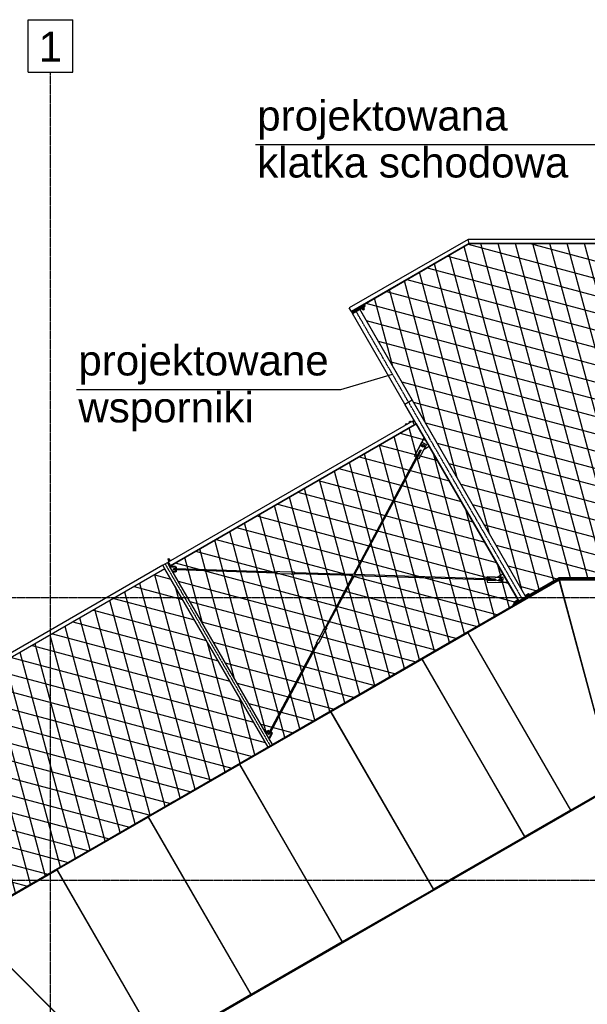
# Model space of a CAD drawing. Header units: millimetres. Extents: x -434 to 57429, y 89 to 37431.
# Tile 9 of 24: x 9727 to 15124, y 27804 to 37174. Entities that reach past the tile are written whole.
import ezdxf

# ---------------------------------------------------------------- set-up
doc = ezdxf.new("R2010")
doc.units = ezdxf.units.MM
doc.linetypes.add('DXK_LINE_DOT3', pattern=[5.9187, 2.979, -0.9799, 0.9799, -0.9799])
doc.styles.add('Arial', font='ARIAL.TTF', dxfattribs={"height": 0.2})
pattern_1 = [(105, (0, 0), (-153.3407, -41.0875), []), (165, (0, 0), (-41.0875, -153.3407), [])]

# ---------------------------------------------------------------- blocks, each defined once
blk = doc.blocks.new('Part-2534 - 1324')
at = {"color": 7}
for p, q in [((14882.5, 31747.9), (14886.4, 31750.2)), ((14035, 31258.6), (14036, 31259.3)), ((13600.2, 31007.7), (13601.9, 31008.7)), ((12732.4, 30506.7), (12734.2, 30507.7)), ((11864.7, 30005.7), (11866.4, 30006.7)), ((10996.9, 29504.7), (10998.6, 29505.7)), ((10110.8, 29034.3), (10113.8, 29034.3))]:
    blk.add_line(p, q, dxfattribs=at)
blk = doc.blocks.new('Part-3809 - 1324')
at = {"color": 7}
for p, q in [((14656.7, 31733.3), (14604.8, 31703.3)), ((14604.9, 31703.1), (14604.8, 31703.3)), ((14656.8, 31733.1), (14656.7, 31733.3))]:
    blk.add_line(p, q, dxfattribs=at)
blk = doc.blocks.new('Part-3526 - 1324')
at = {"color": 7}
for p, q in [((11088.6, 31982.6), (8533.7, 30507.7)), ((11108.6, 31948), (11088.6, 31982.6)), ((11108.6, 31948), (8553.7, 30473)), ((8553.7, 30473), (8533.7, 30507.7))]:
    blk.add_line(p, q, dxfattribs=at)
blk = doc.blocks.new('Part-3707 - 1324')
at = {"color": 7}
for p, q in [((15363.7, 29958), (15364.4, 29958.3)), ((15368.7, 29942.3), (15364.4, 29958.3)), ((15381.5, 29892), (15382.1, 29892.3)), ((15384.5, 29883.3), (15382.1, 29892.3)), ((15384.5, 29883.3), (10646.5, 27147.9)), ((14930.3, 29707.7), (14931.4, 29708.3)), ((14963.3, 29650.6), (14964.4, 29651.2)), ((14495.6, 29456.7), (14497.3, 29457.7)), ((14528.6, 29399.6), (14530.3, 29400.6)), ((13627.8, 28955.7), (13629.5, 28956.7)), ((13660.8, 28898.6), (13662.5, 28899.6)), ((12760.1, 28454.7), (12761.8, 28455.7)), ((12793, 28397.6), (12794.8, 28398.6)), ((11892.3, 27953.7), (11894, 27954.7)), ((11925.3, 27896.6), (11927, 27897.6)), ((10639.9, 27154.4), (11059.3, 27396.6)), ((11024, 27452.4), (11026.3, 27453.7)), ((10591.6, 27202.8), (10591.7, 27202.8)), ((10591.6, 27202.8), (10603.3, 27191)), ((10646.5, 27147.9), (10639.9, 27154.4))]:
    blk.add_line(p, q, dxfattribs=at)
blk = doc.blocks.new('Part-2082 - 1324')
at = {"color": 7}
for p, q in [((9970, 29034.3), (9982.1, 29034.3)), ((9970, 29027.4), (9970, 29034.3)), ((9970, 27822.5), (9970, 27825.7)), ((10070, 27722.6), (10070, 27725.5)), ((9970, 26982.9), (9970, 26984.4)), ((10070, 26925.1), (10070, 26926.6)), ((9970, 26403.2), (9970, 26405.5)), ((10070, 26345.5), (10070, 26347.8))]:
    blk.add_line(p, q, dxfattribs=at)
blk = doc.blocks.new('Part-2209 - 1324')
at = {"color": 7}
for p, q in [((10110.8, 29034.3), (10113.8, 29034.3)), ((11268.4, 29034.3), (11270.8, 29034.3)), ((12425.4, 29034.3), (12427.7, 29034.3)), ((13582.4, 29034.3), (13584.7, 29034.3)), ((10168.5, 28934.3), (10171.5, 28934.3)), ((11326.2, 28934.3), (11328.5, 28934.3)), ((12483.2, 28934.3), (12485.5, 28934.3))]:
    blk.add_line(p, q, dxfattribs=at)
blk = doc.blocks.new('Part-3302 - 1324')
at = {"color": 7}
blk.add_line((11088.6, 31982.6), (11131.9, 32007.6), dxfattribs=at)
blk = doc.blocks.new('Part-4558 - 1324')
at = {"color": 7}
for p, q in [((11819.4, 30088.1), (12685.4, 30588.1)), ((12685.4, 30588.1), (13660.9, 28898.4)), ((12794.8, 28398.5), (11819.4, 30088.1)), ((13660.9, 28898.4), (12794.8, 28398.5))]:
    blk.add_line(p, q, dxfattribs=at)
blk = doc.blocks.new('Part-4561 - 1324')
at = {"color": 7}
for p, q in [((14857.2, 31841.9), (13989, 31340.7)), ((15381.5, 29891.9), (14857.2, 31841.9)), ((13989, 31340.7), (14964.4, 29651.1)), ((14964.4, 29651.1), (15381.5, 29891.9))]:
    blk.add_line(p, q, dxfattribs=at)
blk = doc.blocks.new('GridLine-5326 - 1324')
at = {"color": 6}
for p, q in [((9808.7, 37174.3), (10231.3, 37174.3)), ((9808.7, 36674.3), (9808.7, 37174.3)), ((10231.3, 36674.3), (10231.3, 37174.3)), ((9808.7, 36674.3), (10231.3, 36674.3))]:
    blk.add_line(p, q, dxfattribs=at)
at = {"color": 6, "linetype": 'DXK_LINE_DOT3'}
blk.add_line((10020, 2674.3), (10020, 36674.3), dxfattribs=at)
at = {"color": 7, "style": 'Arial'}
blk.add_text('1', height=286.5, dxfattribs=at).set_placement((9908.7, 36774.3))
blk = doc.blocks.new('Part-4557 - 1324')
at = {"color": 7}
for p, q in [((12687.2, 30589.1), (13553.2, 31089.1)), ((13553.2, 31089.1), (14528.6, 29399.4)), ((13662.6, 28899.4), (12687.2, 30589.1)), ((14528.6, 29399.4), (13662.6, 28899.4))]:
    blk.add_line(p, q, dxfattribs=at)
blk = doc.blocks.new('Part-3807 - 1324')
at = {"color": 7}
for p, q in [((10326.5, 29233.4), (10274.6, 29203.4)), ((10274.7, 29203.3), (10274.6, 29203.4)), ((10326.6, 29233.3), (10326.5, 29233.4))]:
    blk.add_line(p, q, dxfattribs=at)
blk = doc.blocks.new('Part-3710 - 1324')
at = {"color": 7}
for p, q in [((15368, 29942), (15368.7, 29942.3)), ((15382.1, 29892.3), (15368.7, 29942.3)), ((14938.3, 29693.9), (14939.4, 29694.5)), ((14503.6, 29442.9), (14505.3, 29443.9)), ((13635.8, 28941.9), (13637.5, 28942.9)), ((12768, 28440.9), (12769.8, 28441.9)), ((11900.3, 27939.9), (11902, 27940.9)), ((11032, 27438.6), (11034.3, 27439.9)), ((10603.3, 27191), (10603.4, 27191.1)), ((10603.3, 27191), (10639.9, 27154.4))]:
    blk.add_line(p, q, dxfattribs=at)
blk = doc.blocks.new('Part-4555 - 1324')
at = {"color": 7}
for p, q in [((15382.5, 29892.3), (14861.6, 31843.2)), ((14861.6, 31843.2), (15864.1, 31843.2)), ((15864.1, 31843.2), (15864.1, 29892.3)), ((15864.1, 29892.3), (15382.5, 29892.3))]:
    blk.add_line(p, q, dxfattribs=at)
blk = doc.blocks.new('Part-4547 - 1324')
at = {"color": 7}
for p, q in [((9213.4, 28583.7), (10081.6, 29084.9)), ((10081.6, 29084.9), (11057, 27395.3)), ((10639.9, 27154.6), (9213.4, 28583.7)), ((11057, 27395.3), (10639.9, 27154.6))]:
    blk.add_line(p, q, dxfattribs=at)
blk = doc.blocks.new('Part-3301 - 1324')
at = {"color": 7}
for p, q in [((11088.6, 31982.6), (11131.9, 32007.6)), ((12131.9, 30275.4), (11151.9, 31973)), ((12088.6, 30250.4), (11108.6, 31948))]:
    blk.add_line(p, q, dxfattribs=at)
blk = doc.blocks.new('Part-3720 - 1324')
at = {"color": 7}
for p, q in [((21381.9, 31849.3), (14858.1, 31849.3)), ((14858.1, 31849.3), (14874.2, 31789.3)), ((14859.7, 31843.3), (15866.1, 31843.3)), ((14874.2, 31789.3), (14876, 31789.3)), ((15864.1, 31789.3), (15866.1, 31789.3)), ((16866.1, 31843.3), (16868.1, 31843.3)), ((16866.1, 31789.3), (16868.1, 31789.3)), ((17868.1, 31843.3), (17870.1, 31843.3)), ((17868.1, 31789.3), (17870.1, 31789.3)), ((18870.1, 31843.3), (18872.1, 31843.3)), ((18870.1, 31789.3), (18872.1, 31789.3)), ((19872.1, 31843.3), (19874.1, 31843.3)), ((19872.1, 31789.3), (19874.1, 31789.3)), ((20374.1, 31843.3), (21380.3, 31843.3)), ((20374.1, 31789.3), (20375.9, 31789.3)), ((21365.8, 31789.3), (21364, 31789.3)), ((21365.8, 31789.3), (21381.9, 31849.3))]:
    blk.add_line(p, q, dxfattribs=at)
blk = doc.blocks.new('Part-3622 - 1324')
at = {"color": 7}
blk.add_line((12674.5, 28602.9), (12674.5, 28606.9), dxfattribs=at)
blk = doc.blocks.new('Part-3632 - 1324')
at = {"color": 7}
for p, q in [((11326.2, 28934.3), (11328.5, 28934.3)), ((11415.5, 28779.6), (11415.5, 28783.6))]:
    blk.add_line(p, q, dxfattribs=at)
blk = doc.blocks.new('GridLine-5337 - 1324')
at = {"color": 6, "linetype": 'DXK_LINE_DOT3'}
blk.add_line((995, 28984.3), (36620, 28984.3), dxfattribs=at)
blk = doc.blocks.new('Part-3713 - 1324')
at = {"color": 7}
blk.add_line((15384.5, 29883.3), (10646.5, 27147.9), dxfattribs=at)
blk = doc.blocks.new('Part-3721 - 1324')
at = {"color": 7}
for p, q in [((14858.1, 31849.3), (9207.3, 28587.1)), ((14857.2, 31841.9), (14859.7, 31843.3)), ((14874.2, 31789.3), (14858.1, 31849.3)), ((14874.2, 31789.3), (14871.7, 31787.9)), ((13988, 31340), (13989, 31340.7)), ((14015, 31293.3), (14016, 31293.9)), ((13553.2, 31089.1), (13554.9, 31090.1)), ((13580.2, 31042.3), (13581.9, 31043.3)), ((12685.4, 30588.1), (12687.2, 30589.1)), ((12712.4, 30541.3), (12714.2, 30542.3)), ((11817.7, 30087.1), (11819.4, 30088.1)), ((11844.7, 30040.4), (11846.4, 30041.4)), ((10949.9, 29586.2), (10951.6, 29587.2)), ((10976.9, 29539.4), (10978.6, 29540.4)), ((10081.6, 29084.9), (10083.8, 29086.2)), ((10108.6, 29038.1), (10110.8, 29039.4)), ((9207.3, 28587.1), (9251.2, 28543.1)), ((9211.7, 28582.7), (9213.4, 28583.7)), ((9251.2, 28543.1), (9252.9, 28544.1))]:
    blk.add_line(p, q, dxfattribs=at)
blk = doc.blocks.new('Part-3804 - 1324')
at = {"color": 7}
for p, q in [((12058.6, 30233.4), (12006.7, 30203.4)), ((12006.8, 30203.2), (12006.7, 30203.4)), ((12058.7, 30233.2), (12058.6, 30233.4))]:
    blk.add_line(p, q, dxfattribs=at)
blk = doc.blocks.new('Part-3805 - 1324')
at = {"color": 7}
for p, q in [((12924.7, 30733.3), (12872.7, 30703.3)), ((12872.8, 30703.2), (12872.7, 30703.3)), ((12924.8, 30733.2), (12924.7, 30733.3))]:
    blk.add_line(p, q, dxfattribs=at)
blk = doc.blocks.new('Part-3806 - 1324')
at = {"color": 7}
for p, q in [((11192.6, 29733.4), (11140.6, 29703.4)), ((11140.7, 29703.2), (11140.6, 29703.4)), ((11192.7, 29733.2), (11192.6, 29733.4))]:
    blk.add_line(p, q, dxfattribs=at)
blk = doc.blocks.new('Part-3808 - 1324')
at = {"color": 7}
for p, q in [((13790.7, 31233.3), (13738.7, 31203.3)), ((13738.8, 31203.1), (13738.7, 31203.3)), ((13790.8, 31233.1), (13790.7, 31233.3))]:
    blk.add_line(p, q, dxfattribs=at)
blk = doc.blocks.new('Part-4548 - 1324')
at = {"color": 7}
for p, q in [((9210.7, 28581), (8709.1, 27713)), ((10639.2, 27153.9), (9210.7, 28581)), ((8709.1, 27713), (10398.3, 26736.9)), ((10398.3, 26736.9), (10639.2, 27153.9))]:
    blk.add_line(p, q, dxfattribs=at)
blk = doc.blocks.new('Part-4556 - 1324')
at = {"color": 7}
for p, q in [((13554.9, 31090.1), (13988, 31340.1)), ((13988, 31340.1), (14963.4, 29650.4)), ((14530.4, 29400.4), (13554.9, 31090.1)), ((14963.4, 29650.4), (14530.4, 29400.4))]:
    blk.add_line(p, q, dxfattribs=at)
blk = doc.blocks.new('Part-4559 - 1324')
at = {"color": 7}
for p, q in [((10951.6, 29587.2), (11817.7, 30087.1)), ((11817.7, 30087.1), (12793.1, 28397.5)), ((11927, 27897.5), (10951.6, 29587.2)), ((12793.1, 28397.5), (11927, 27897.5))]:
    blk.add_line(p, q, dxfattribs=at)
blk = doc.blocks.new('Part-4560 - 1324')
at = {"color": 7}
for p, q in [((10083.8, 29086.2), (10949.9, 29586.2)), ((10949.9, 29586.2), (11925.3, 27896.5)), ((11059.3, 27396.6), (10083.8, 29086.2)), ((11925.3, 27896.5), (11059.3, 27396.6))]:
    blk.add_line(p, q, dxfattribs=at)
blk = doc.blocks.new('GridLine-5338 - 1324')
at = {"color": 6, "linetype": 'DXK_LINE_DOT3'}
blk.add_line((995, 31674.3), (36620, 31674.3), dxfattribs=at)
blk = doc.blocks.new('Part-3770 - 1285')
at = {"color": 7}
for p, q in [((40309, 5414.6), (40239.7, 5374.6)), ((40239.7, 5374.6), (40737.2, 4512.8)), ((40309, 5414.6), (40806.5, 4552.8)), ((40806.5, 4552.8), (40737.2, 4512.8))]:
    blk.add_line(p, q, dxfattribs=at)
blk = doc.blocks.new('Part-3792 - 1285')
at = {"color": 7}
for p, q in [((42482.5, 6966.7), (42484, 7011.7)), ((42488.5, 6966.6), (42482.5, 6966.7)), ((42483.6, 6964.8), (42482.5, 6966.7)), ((42488.4, 6964.6), (42483.6, 6964.8)), ((42484, 7011.7), (42490, 7011.5)), ((42488.5, 6966.6), (42490, 7011.5)), ((42489.8, 6969), (42490.2, 6983)), ((42490.6, 6993), (42491, 7007))]:
    blk.add_line(p, q, dxfattribs=at)
blk = doc.blocks.new('Part-3810 - 1285')
at = {"color": 7}
for p, q in [((41117.7, 7668.2), (41131.8, 7694.6)), ((41131.8, 7694.6), (41132.9, 7694.2)), ((41132.9, 7694.2), (41136, 7692.6)), ((41135.3, 7658.8), (41149.5, 7685.2)), ((41136, 7692.6), (41140.4, 7690.4)), ((41140.4, 7690.4), (41144.8, 7687.9)), ((41144.8, 7687.9), (41148.1, 7686.1)), ((41148.1, 7686.1), (41149.5, 7685.2)), ((41066.8, 7570.8), (41118.6, 7667.8)), ((41082.3, 7562.6), (41134.1, 7659.5)), ((41082.6, 7562.4), (41134.4, 7659.1)), ((41118.6, 7667.8), (41117.7, 7668.2)), ((41117.7, 7668.2), (41118.5, 7667.6)), ((41134, 7659.3), (41134.4, 7659.1)), ((41135.3, 7658.8), (41134.1, 7659.5)), ((41134.4, 7659.1), (41135.3, 7658.8)), ((41051.7, 7544.8), (41065.8, 7571.2)), ((41052.7, 7544.4), (41051.7, 7544.8)), ((41051.7, 7544.8), (41053, 7543.9)), ((41055.9, 7542.8), (41052.7, 7544.4)), ((41053, 7543.9), (41056, 7542.2)), ((41060.2, 7540.5), (41055.9, 7542.8)), ((41056.1, 7542.4), (41056.6, 7542.2)), ((41056.6, 7542.2), (41057.1, 7541.9)), ((41057.6, 7541.7), (41058.2, 7541.4)), ((41058.2, 7541.4), (41060.4, 7540.3)), ((41064.7, 7538.1), (41060.2, 7540.5)), ((41060.4, 7540.3), (41062.6, 7539.1)), ((41062.6, 7539.1), (41063.1, 7538.8)), ((41063.7, 7538.5), (41064.2, 7538.1)), ((41064.2, 7538.1), (41064.9, 7537.7)), ((41068, 7536.2), (41064.7, 7538.1)), ((41064.8, 7537.5), (41065.1, 7537.3)), ((41065.1, 7537.3), (41068.2, 7535.8)), ((41065.8, 7571.2), (41066.8, 7570.8)), ((41069.3, 7535.4), (41068, 7536.2)), ((41068.2, 7535.8), (41069.3, 7535.4)), ((41069.3, 7535.4), (41083.4, 7561.8)), ((41082.3, 7562.6), (41083.4, 7561.8))]:
    blk.add_line(p, q, dxfattribs=at)
blk = doc.blocks.new('Part-3794 - 1285')
at = {"color": 7}
for p, q in [((42489.9, 7009), (42490.1, 7014)), ((42514.9, 7008.2), (42489.9, 7009)), ((42489.9, 7009), (42491, 7007)), ((42490.1, 7014), (42515.1, 7013.2)), ((42491, 7007), (42516, 7006.2)), ((42514.9, 7008.2), (42515.1, 7013.2)), ((42516, 7006.2), (42514.9, 7008.2)), ((42516, 7006.2), (42516.2, 7011.2))]:
    blk.add_line(p, q, dxfattribs=at)
blk = doc.blocks.new('Part-3799 - 1285')
at = {"color": 7}
for p, q in [((39376.8, 7114.2), (39375.1, 7064.3)), ((39375.1, 7064.3), (39525, 7059.4)), ((39375.3, 7064), (39375.1, 7064.3)), ((39525.2, 7059.1), (39375.3, 7064)), ((39526.7, 7109.4), (39376.8, 7114.2)), ((39445.6, 7079.9), (39445.8, 7084.6)), ((39525.6, 7077.3), (39445.6, 7079.9)), ((39445.9, 7079.9), (39445.9, 7081.8)), ((39446, 7089.4), (39446.1, 7094.1)), ((39446.1, 7094.1), (39526.1, 7091.5)), ((39446.3, 7093.8), (39446.1, 7094.1)), ((39446.3, 7091.8), (39446.3, 7093.8)), ((39526.3, 7091.2), (39446.3, 7093.8)), ((39525, 7059.4), (39525.6, 7077.3)), ((39525, 7059.4), (39525.2, 7059.1)), ((39525.8, 7076.9), (39525.2, 7059.1)), ((39525.6, 7077.3), (39525.8, 7076.9)), ((39526.1, 7091.5), (39526.7, 7109.4)), ((39526.1, 7091.5), (39526.3, 7091.2)), ((39526.3, 7091.2), (39526.9, 7109)), ((39526.7, 7109.4), (39526.9, 7109))]:
    blk.add_line(p, q, dxfattribs=at)
blk = doc.blocks.new('Bolt-3800 - 1285')
at = {"color": 7}
for p, q in [((39388.9, 7089), (39390.7, 7094.9)), ((39390.3, 7082.9), (39388.9, 7089)), ((39394.5, 7078.4), (39390.3, 7082.9)), ((39390.3, 7082.8), (39390.3, 7082.9)), ((39390.3, 7082.8), (39394.6, 7078.3)), ((39390.7, 7094.9), (39395.2, 7099.2)), ((39391.5, 7084), (39391.8, 7094.4)), ((39391.7, 7083.7), (39391.5, 7084)), ((39400.3, 7078.5), (39391.5, 7084)), ((39391.7, 7083.7), (39400.5, 7078.2)), ((39391.8, 7094.4), (39401, 7099.3)), ((39400.4, 7076.6), (39394.5, 7078.4)), ((39394.6, 7078.3), (39400.5, 7076.5)), ((39395.2, 7099.2), (39401.3, 7100.6)), ((39409.5, 7083.4), (39400.3, 7078.5)), ((39400.5, 7078.2), (39400.3, 7078.5)), ((39406.5, 7078), (39400.4, 7076.6)), ((39400.5, 7078.2), (39409.7, 7083.1)), ((39400.5, 7076.5), (39406.6, 7077.9)), ((39401, 7099.3), (39409.8, 7093.8)), ((39401.3, 7100.6), (39407.2, 7098.8)), ((39411, 7082.3), (39406.5, 7078)), ((39406.6, 7077.9), (39411.1, 7082.1)), ((39407.2, 7098.8), (39411.4, 7094.2)), ((39409.8, 7093.8), (39409.5, 7083.4)), ((39409.7, 7083.1), (39409.5, 7083.4)), ((39409.7, 7083.1), (39410, 7093.5)), ((39410, 7093.5), (39409.8, 7093.8)), ((39412.8, 7088.2), (39411, 7082.3)), ((39411.1, 7082.1), (39412.9, 7088.1)), ((39411.4, 7094.2), (39412.8, 7088.2)), ((39411.5, 7094.1), (39411.4, 7094.2)), ((39412.9, 7088.1), (39411.5, 7094.1))]:
    blk.add_line(p, q, dxfattribs=at)
blk = doc.blocks.new('Part-3791 - 1285')
at = {"color": 7}
for p, q in [((41527.7, 7014.3), (42483.1, 6983.3)), ((41528, 7024.3), (42483.4, 6993.3)), ((42489.6, 6983.1), (42509.6, 6982.4)), ((42490, 6993), (42510, 6992.4)), ((42509.7, 6987.6), (42509.6, 6984)), ((42509.6, 6984), (42509.6, 6982.4)), ((42509.6, 6982.4), (42509.8, 6983.7)), ((42509.8, 6991.1), (42509.7, 6987.6)), ((42510, 6992.4), (42509.8, 6991.1)), ((42509.8, 6983.7), (42509.9, 6987.2)), ((42509.9, 6987.2), (42510, 6990.8)), ((42510, 6990.8), (42510, 6992.4))]:
    blk.add_line(p, q, dxfattribs=at)
blk = doc.blocks.new('Part-3807 - 1285')
at = {"color": 7}
for p, q in [((41136.3, 7692.5), (41587.3, 8535.7)), ((41145.2, 7687.8), (41596.2, 8531)), ((41590.5, 8541.5), (41599.6, 8558.6)), ((41599.3, 8536.8), (41608.4, 8553.9)), ((41599.6, 8558.6), (41600.8, 8558.1)), ((41600.8, 8558.1), (41603.9, 8556.5)), ((41603.9, 8556.5), (41607, 8554.7)), ((41607, 8554.7), (41608.4, 8553.9))]:
    blk.add_line(p, q, dxfattribs=at)
blk = doc.blocks.new('Part-3802 - 1285')
at = {"color": 7}
for p, q in [((41357.7, 7025.2), (41357.9, 7030.1)), ((41357.9, 7030.1), (41358.2, 7033.6)), ((41358.2, 7033.6), (41358.3, 7034.8)), ((41358.3, 7034.8), (41388.3, 7033.8)), ((41388.3, 7033.8), (41388.1, 7032.8)), ((41388.1, 7032.8), (41498.1, 7029.2)), ((41388.4, 7032.8), (41388.3, 7033.8)), ((41498.1, 7029.2), (41498.2, 7030.2)), ((41498.2, 7030.2), (41528.2, 7029.3)), ((41528, 7028.1), (41527.8, 7024.6)), ((41528.2, 7029.3), (41528, 7028.1)), ((41528.3, 7027.7), (41528.2, 7029.3)), ((41528.2, 7024.3), (41528.3, 7027.7)), ((41357.6, 7020.2), (41357.7, 7025.2)), ((41357.6, 7016.3), (41357.6, 7020.2)), ((41357.7, 7014.8), (41357.6, 7016.3)), ((41357.7, 7014.8), (41387.6, 7013.8)), ((41387.6, 7015.2), (41497.5, 7011.7)), ((41387.6, 7015.2), (41387.6, 7013.8)), ((41387.6, 7013.8), (41387.8, 7014.8)), ((41387.8, 7014.8), (41387.8, 7015.2)), ((41387.8, 7014.8), (41497.5, 7011.3)), ((41497.5, 7010.3), (41497.5, 7011.7)), ((41497.5, 7010.3), (41527.5, 7009.3)), ((41527.5, 7014.6), (41527.4, 7010.8)), ((41527.4, 7010.8), (41527.5, 7009.3)), ((41527.6, 7019.7), (41527.5, 7014.6)), ((41527.5, 7009.3), (41527.7, 7010.4)), ((41527.8, 7024.6), (41527.6, 7019.7)), ((41527.6, 7016.3), (41527.7, 7017)), ((41527.6, 7015), (41527.6, 7015.7)), ((41527.7, 7014.3), (41527.6, 7015)), ((41527.7, 7019.5), (41527.8, 7021.9)), ((41527.7, 7017), (41527.7, 7019.5)), ((41527.7, 7010.4), (41527.9, 7013.9)), ((41527.8, 7021.9), (41527.9, 7022.5)), ((41527.9, 7023.7), (41528, 7024.3)), ((41527.9, 7023.1), (41527.9, 7023.7)), ((41527.9, 7013.9), (41527.9, 7014.3))]:
    blk.add_line(p, q, dxfattribs=at)
blk = doc.blocks.new('Part-3767 - 1285')
at = {"color": 7}
for p, q in [((39226.2, 7289.9), (39157, 7249.9)), ((39157, 7249.9), (40239.7, 5374.6)), ((39226.2, 7289.9), (40309, 5414.6)), ((40309, 5414.6), (40239.7, 5374.6))]:
    blk.add_line(p, q, dxfattribs=at)
blk = doc.blocks.new('Bolt-3775 - 1285')
at = {"color": 7}
for p, q in [((39275.4, 7314.8), (39232.1, 7289.8)), ((39239.3, 7311.3), (39238.8, 7312.2)), ((39253.1, 7319.3), (39252.6, 7320.2)), ((39275.4, 7314.8), (39273.9, 7317.4)), ((39110.8, 7219.8), (39109.3, 7222.4)), ((39154.1, 7244.8), (39110.8, 7219.8)), ((39118, 7241.3), (39117.5, 7242.2)), ((39127.1, 7217.7), (39122.1, 7226.3)), ((39147.9, 7229.7), (39127.1, 7217.7)), ((39131.9, 7249.3), (39131.4, 7250.2)), ((39137.5, 7223.7), (39132.5, 7232.3)), ((39142.9, 7238.3), (39147.9, 7229.7)), ((39154.1, 7244.8), (39152.6, 7247.4)), ((39232.1, 7289.8), (39230.6, 7292.4)), ((39248.3, 7287.7), (39243.3, 7296.3)), ((39269.1, 7299.7), (39248.3, 7287.7)), ((39258.7, 7293.7), (39253.7, 7302.3)), ((39264.1, 7308.3), (39269.1, 7299.7))]:
    blk.add_line(p, q, dxfattribs=at)
blk = doc.blocks.new('Part-3793 - 1285')
at = {"color": 7}
for p, q in [((42488.4, 6964.1), (42488.6, 6969.1)), ((42541.4, 6962.3), (42488.4, 6964.1)), ((42488.4, 6964.1), (42489.5, 6962.1)), ((42488.6, 6969.1), (42541.5, 6967.3)), ((42489.5, 6962.1), (42542.5, 6960.4)), ((42541.4, 6962.3), (42541.5, 6967.3)), ((42542.5, 6960.4), (42541.4, 6962.3)), ((42542.5, 6960.4), (42542.7, 6965.4))]:
    blk.add_line(p, q, dxfattribs=at)
blk = doc.blocks.new('Bolt-3828 - 1285')
at = {"color": 7}
for p, q in [((42536.2, 6906.5), (42538.2, 6903.1)), ((42537.2, 6904.8), (42538.4, 6905.5)), ((42538.2, 6903.1), (42539.4, 6903.7)), ((42538.4, 6905.5), (42541.6, 6907.3)), ((42542.4, 6896.2), (42538.4, 6903.1)), ((42539.4, 6903.7), (42542.6, 6905.5)), ((42541.6, 6907.3), (42545.9, 6909.8)), ((42542.4, 6896.2), (42546.6, 6898.7)), ((42542.6, 6905.5), (42546.9, 6908)), ((42546.6, 6898.7), (42542.6, 6905.6)), ((42545.9, 6909.8), (42550.2, 6912.3)), ((42546.6, 6898.7), (42555.1, 6903.6)), ((42555.1, 6883.9), (42546.6, 6898.6)), ((42546.9, 6908), (42551.2, 6910.5)), ((42550.2, 6912.3), (42553.4, 6914.1)), ((42555.1, 6903.6), (42551.1, 6910.5)), ((42551.2, 6910.5), (42554.4, 6912.4)), ((42553.4, 6914.1), (42554.5, 6914.8)), ((42555.5, 6913.1), (42553.6, 6916.5)), ((42554.4, 6912.4), (42555.5, 6913.1)), ((42555.1, 6903.6), (42559.4, 6906)), ((42555.1, 6883.9), (42555.6, 6884.2)), ((42563.7, 6888.9), (42555.2, 6903.6)), ((42559.4, 6906), (42555.4, 6913)), ((42555.6, 6884.2), (42557.2, 6885.1)), ((42557.2, 6885.1), (42559.4, 6886.4)), ((42559.4, 6886.4), (42561.6, 6887.6)), ((42561.6, 6887.6), (42563.1, 6888.6)), ((42563.1, 6888.6), (42563.7, 6888.9))]:
    blk.add_line(p, q, dxfattribs=at)
blk = doc.blocks.new('Bolt-3780 - 1285')
at = {"color": 7}
for p, q in [((39266.8, 7309.9), (39227.7, 7287.3)), ((39244.6, 7314.3), (39244.1, 7315.2)), ((39266.8, 7309.9), (39265.3, 7312.5)), ((39119.6, 7224.9), (39118.1, 7227.5)), ((39158.5, 7247.3), (39119.6, 7224.9)), ((39126.8, 7246.3), (39126.3, 7247.2)), ((39129.2, 7230.4), (39134.2, 7221.8)), ((39134.2, 7221.8), (39158.2, 7235.6)), ((39140.2, 7225.2), (39135.2, 7233.9)), ((39140.6, 7254.3), (39140.1, 7255.2)), ((39152.2, 7232.2), (39147.2, 7240.8)), ((39158.2, 7235.6), (39153.2, 7244.3)), ((39230.7, 7306.3), (39230.2, 7307.2)), ((39233.1, 7290.4), (39238.1, 7281.8)), ((39238.1, 7281.8), (39262.1, 7295.6)), ((39244.1, 7285.2), (39239.1, 7293.9)), ((39256.1, 7292.2), (39251.1, 7300.8)), ((39262.1, 7295.6), (39257.1, 7304.3))]:
    blk.add_line(p, q, dxfattribs=at)
blk = doc.blocks.new('Part-3788 - 1285')
at = {"color": 7}
for p, q in [((40806.5, 4552.8), (40685.3, 4482.8)), ((40690.3, 4474.2), (40811.5, 4544.2)), ((40811.5, 4544.2), (40806.5, 4552.8)), ((40685.3, 4482.8), (40690.3, 4474.2))]:
    blk.add_line(p, q, dxfattribs=at)
blk = doc.blocks.new('Bolt-3808 - 1285')
at = {"color": 7}
for p, q in [((41586.8, 8535.9), (41586.5, 8536.1)), ((41586.5, 8536.1), (41586.7, 8536.1)), ((41586.8, 8535.9), (41586.5, 8536.1)), ((41586.5, 8536.1), (41586.7, 8536.1)), ((41586.7, 8536.1), (41587.4, 8535.8)), ((41586.7, 8536.1), (41587.4, 8535.8)), ((41587.3, 8535.6), (41586.8, 8535.9)), ((41587.3, 8535.6), (41586.8, 8535.9)), ((41587.4, 8535.8), (41588.5, 8535.2)), ((41588.5, 8535.2), (41590, 8534.4)), ((41590, 8534.4), (41591.6, 8533.6)), ((41591.6, 8533.6), (41593.2, 8532.7)), ((41593.2, 8532.7), (41594.7, 8531.9)), ((41594.7, 8531.9), (41595.9, 8531.2)), ((41595.9, 8531.2), (41596.7, 8530.7)), ((41595.9, 8531.2), (41596.7, 8530.7)), ((41596.8, 8530.6), (41596.1, 8530.9)), ((41596.8, 8530.6), (41596.1, 8530.9)), ((41596.7, 8530.7), (41597, 8530.5)), ((41596.7, 8530.7), (41597, 8530.5)), ((41597, 8530.5), (41596.8, 8530.6)), ((41597, 8530.5), (41596.8, 8530.6))]:
    blk.add_line(p, q, dxfattribs=at)
blk = doc.blocks.new('Part-3812 - 1285')
at = {"color": 7}
for p, q in [((40076.5, 5817.3), (40125.7, 5845.7)), ((40123.7, 5735.4), (40170.3, 5822.5)), ((40170.5, 5822.1), (40123.9, 5735.1)), ((40170.3, 5822.5), (40170.5, 5822.1))]:
    blk.add_line(p, q, dxfattribs=at)
blk = doc.blocks.new('Part-3816 - 1285')
at = {"color": 7}
for p, q in [((42537.9, 6953.7), (40217.1, 5613.7)), ((40217.1, 5613.7), (42537.9, 6953.6)), ((42557.9, 6919), (42537.9, 6953.7)), ((40237.1, 5579), (42557.9, 6919)), ((40217.1, 5613.7), (40237.1, 5579))]:
    blk.add_line(p, q, dxfattribs=at)
blk = doc.blocks.new('Part-3796 - 1285')
at = {"color": 7}
for p, q in [((39445.8, 7084.6), (39445.9, 7087)), ((39445.8, 7081.8), (39445.8, 7083.4)), ((39445.8, 7081.8), (40786.5, 7038.3)), ((39445.9, 7087), (39446, 7089.4)), ((39446, 7090.5), (39446.2, 7091.8)), ((39446.2, 7091.8), (40791.7, 7048.2)), ((40797.6, 7038), (41357.6, 7019.8)), ((40802.8, 7047.8), (41357.9, 7029.8))]:
    blk.add_line(p, q, dxfattribs=at)
blk = doc.blocks.new('Part-3804 - 1285')
at = {"color": 7}
for p, q in [((41572, 8551.3), (41597, 8598.1)), ((41576.4, 8549), (41572, 8551.3)), ((41573.1, 8549.4), (41572, 8551.3)), ((41573.6, 8549.1), (41573.1, 8549.4)), ((41576.4, 8549), (41601.4, 8595.7)), ((41578.1, 8548.1), (41602.5, 8593.8)), ((41597, 8598.1), (41601.4, 8595.7))]:
    blk.add_line(p, q, dxfattribs=at)
blk = doc.blocks.new('Part-3749 - 1285')
at = {"color": 7}
for p, q in [((38341.2, 3887.7), (38341.2, 3847.7)), ((38341.2, 3887.7), (39696.5, 3887.7)), ((38341.2, 3847.7), (39707.2, 3847.7)), ((39696.5, 3887.7), (39707.2, 3847.7))]:
    blk.add_line(p, q, dxfattribs=at)
blk = doc.blocks.new('Part-3774 - 1285')
at = {"color": 7}
for p, q in [((39099, 7230.3), (39272.2, 7330.3)), ((39105, 7219.9), (39278.2, 7319.9)), ((39272.2, 7330.3), (39278.2, 7319.9)), ((39099, 7230.3), (39105, 7219.9))]:
    blk.add_line(p, q, dxfattribs=at)
blk = doc.blocks.new('Part-3781 - 1285')
at = {"color": 7}
for p, q in [((39696.5, 3887.7), (40816.9, 4534.6)), ((39707.2, 3847.7), (40836.9, 4500)), ((40816.9, 4534.6), (40836.9, 4500)), ((39696.5, 3887.7), (39707.2, 3847.7))]:
    blk.add_line(p, q, dxfattribs=at)
blk = doc.blocks.new('Part-3789 - 1285')
at = {"color": 7}
for p, q in [((40812, 4543.3), (40690.8, 4473.3)), ((40695.8, 4464.6), (40817, 4534.6)), ((40817, 4534.6), (40812, 4543.3)), ((40690.8, 4473.3), (40695.8, 4464.6))]:
    blk.add_line(p, q, dxfattribs=at)
blk = doc.blocks.new('Bolt-3790 - 1285')
at = {"color": 7}
for p, q in [((40714.2, 4514.6), (40695.2, 4503.6)), ((40700.2, 4494.9), (40695.2, 4503.6)), ((40695.5, 4513), (40696.2, 4513.4)), ((40699.5, 4506.1), (40695.5, 4513)), ((40705.2, 4518.6), (40696.2, 4513.4)), ((40720.1, 4506.4), (40699.3, 4494.4)), ((40705, 4497.7), (40700, 4506.4)), ((40705.9, 4519), (40705.2, 4518.6)), ((40709.9, 4512.1), (40705.9, 4519)), ((40714.5, 4503.2), (40709.5, 4511.8)), ((40719.2, 4505.9), (40714.2, 4514.6)), ((40721.6, 4503.8), (40720.1, 4506.4)), ((40700.8, 4491.8), (40699.3, 4494.4)), ((40711.5, 4485.3), (40711, 4486.2)), ((40721.9, 4491.3), (40721.4, 4492.2))]:
    blk.add_line(p, q, dxfattribs=at)
blk = doc.blocks.new('Bolt-3795 - 1285')
at = {"color": 7}
for p, q in [((42489.6, 6986.4), (42489.7, 6988.3)), ((42489.6, 6984.7), (42489.6, 6986.4)), ((42489.6, 6983.4), (42489.6, 6984.7)), ((42489.6, 6982.4), (42489.6, 6983.4)), ((42489.6, 6982.4), (42489.6, 6983.4)), ((42489.6, 6982.1), (42489.6, 6982.4)), ((42489.6, 6982.1), (42489.6, 6982.4)), ((42489.7, 6982.3), (42489.6, 6982.1)), ((42489.7, 6982.3), (42489.6, 6982.1)), ((42489.7, 6990.1), (42489.8, 6991.8)), ((42489.7, 6988.3), (42489.7, 6990.1)), ((42489.7, 6983.1), (42489.7, 6982.3)), ((42489.7, 6983.1), (42489.7, 6982.3)), ((42489.8, 6991.8), (42489.9, 6993.1)), ((42489.9, 6993.1), (42490, 6993.8)), ((42489.9, 6993.1), (42490, 6993.8)), ((42490, 6994), (42490, 6993.7)), ((42490, 6993.8), (42490, 6994)), ((42490, 6994), (42490, 6993.7)), ((42490, 6993.8), (42490, 6994)), ((42490, 6993.7), (42490.1, 6993)), ((42490, 6993.7), (42490.1, 6993))]:
    blk.add_line(p, q, dxfattribs=at)
blk = doc.blocks.new('Part-3798 - 1285')
at = {"color": 7}
for p, q in [((39328.2, 7113.3), (39376.7, 7111.8)), ((39375.4, 7031.5), (39425.2, 7060.2)), ((39425.4, 7059.9), (39375.6, 7031.1)), ((39425.2, 7060.2), (39425.3, 7062.3)), ((39425.2, 7060.2), (39425.4, 7059.9)), ((39425.4, 7059.9), (39425.5, 7062.3))]:
    blk.add_line(p, q, dxfattribs=at)
blk = doc.blocks.new('Part-3803 - 1285')
at = {"color": 7}
for p, q in [((41571.4, 8544.9), (41574.2, 8550.2)), ((41611, 8523.7), (41571.4, 8544.9)), ((41571.4, 8544.9), (41572.5, 8542.9)), ((41572.5, 8542.9), (41587.1, 8535.2)), ((41574.2, 8550.2), (41613.9, 8529)), ((41595.9, 8530.4), (41612.2, 8521.8)), ((41611, 8523.7), (41613.9, 8529)), ((41612.2, 8521.8), (41615, 8527.1)), ((41615, 8527.1), (41613.9, 8529)), ((41612.2, 8521.8), (41611, 8523.7))]:
    blk.add_line(p, q, dxfattribs=at)
blk = doc.blocks.new('Part-3805 - 1285')
at = {"color": 7}
for p, q in [((41611.7, 8530.2), (41623.4, 8552.2)), ((41616.1, 8527.8), (41611.7, 8530.2)), ((41615, 8527.1), (41617.2, 8525.9)), ((41627.8, 8549.9), (41616.1, 8527.8)), ((41616.1, 8527.8), (41617.2, 8525.9)), ((41617.2, 8525.9), (41629, 8547.9)), ((41623.4, 8552.2), (41627.8, 8549.9))]:
    blk.add_line(p, q, dxfattribs=at)
blk = doc.blocks.new('Part-3806 - 1285')
at = {"color": 7}
for p, q in [((40791.7, 7048.2), (41056.1, 7542.4)), ((40802.8, 7047.8), (41064.9, 7537.7)), ((40153.2, 5854.5), (40786.5, 7038.3)), ((40199.8, 5920.3), (40797.6, 7038)), ((40157.5, 5852.2), (40155.4, 5853.3)), ((40159.6, 5851.1), (40157.5, 5852.2))]:
    blk.add_line(p, q, dxfattribs=at)
blk = doc.blocks.new('Part-3813 - 1285')
at = {"color": 7}
for p, q in [((40173.2, 5934.5), (40102.5, 5802.3)), ((40146.5, 5778.7), (40217.3, 5911)), ((40217.5, 5910.6), (40146.7, 5778.4)), ((40153.1, 5854.6), (40190.8, 5925.1)), ((40199.6, 5920.4), (40161.9, 5849.9)), ((40190.8, 5925.1), (40173.2, 5934.5)), ((40190.9, 5924.9), (40190.8, 5925.1)), ((40217.3, 5911), (40199.6, 5920.4)), ((40217.3, 5911), (40217.5, 5910.6)), ((40161.9, 5849.9), (40153.1, 5854.6)), ((40102.5, 5802.3), (40146.5, 5778.7)), ((40102.7, 5801.9), (40102.5, 5802.3)), ((40146.7, 5778.4), (40102.7, 5801.9)), ((40146.5, 5778.7), (40146.7, 5778.4))]:
    blk.add_line(p, q, dxfattribs=at)
blk = doc.blocks.new('Bolt-3814 - 1285')
at = {"color": 7}
for p, q in [((40124.2, 5812.3), (40125.6, 5818.3)), ((40126, 5806.3), (40124.2, 5812.3)), ((40125.6, 5818.3), (40129.9, 5822.8)), ((40126.9, 5817.9), (40135.7, 5823.4)), ((40127.2, 5807.5), (40126.9, 5817.9)), ((40129.9, 5822.8), (40135.8, 5824.6)), ((40135.7, 5823.4), (40144.8, 5818.5)), ((40135.8, 5824.6), (40141.9, 5823.2)), ((40141.9, 5823.2), (40146.4, 5819)), ((40145, 5818.2), (40144.8, 5818.5)), ((40144.8, 5818.5), (40145.2, 5808.1)), ((40145.4, 5807.8), (40145, 5818.2)), ((40146.4, 5819), (40148.2, 5813.1)), ((40146.5, 5818.9), (40146.4, 5819)), ((40148.3, 5812.9), (40146.5, 5818.9)), ((40148.2, 5813.1), (40146.8, 5807)), ((40146.9, 5806.9), (40148.3, 5812.9)), ((40130.6, 5802.1), (40126, 5806.3)), ((40126.1, 5806.2), (40126, 5806.3)), ((40126.1, 5806.2), (40130.6, 5802)), ((40127.4, 5807.2), (40127.2, 5807.5)), ((40136.4, 5802.6), (40127.2, 5807.5)), ((40127.4, 5807.2), (40136.5, 5802.3)), ((40136.6, 5800.7), (40130.6, 5802.1)), ((40130.6, 5802), (40136.7, 5800.6)), ((40145.2, 5808.1), (40136.4, 5802.6)), ((40136.5, 5802.3), (40136.4, 5802.6)), ((40136.5, 5802.3), (40145.4, 5807.8)), ((40142.5, 5802.5), (40136.6, 5800.7)), ((40136.7, 5800.6), (40142.6, 5802.4)), ((40146.8, 5807), (40142.5, 5802.5)), ((40142.6, 5802.4), (40146.9, 5806.9)), ((40145.4, 5807.8), (40145.2, 5808.1))]:
    blk.add_line(p, q, dxfattribs=at)
blk = doc.blocks.new('Part-3821 - 1285')
at = {"color": 7}
for p, q in [((40214.8, 5577.7), (40232.1, 5587.7)), ((40214.8, 5577.7), (40232.1, 5587.7)), ((40217.8, 5572.5), (40235.1, 5582.5))]:
    blk.add_line(p, q, dxfattribs=at)
blk = doc.blocks.new('Bolt-3822 - 1285')
at = {"color": 7}
for p, q in [((40251.1, 5584.8), (40250.1, 5586.5)), ((40251.1, 5584.8), (40252.2, 5585.5)), ((40252.2, 5585.5), (40255.4, 5587.3)), ((40255.4, 5580), (40252.2, 5585.5)), ((40255.4, 5587.3), (40259.7, 5589.8)), ((40255.4, 5580), (40259.2, 5582.1)), ((40259.2, 5582.1), (40256, 5587.7)), ((40259.2, 5582.1), (40266.7, 5586.4)), ((40259.7, 5589.8), (40264.1, 5592.3)), ((40266.7, 5586.4), (40263.5, 5592)), ((40264.1, 5592.3), (40267.2, 5594.2)), ((40266.7, 5586.4), (40270.4, 5588.6)), ((40267.2, 5594.2), (40268.4, 5594.8)), ((40270.4, 5588.6), (40267.2, 5594.2)), ((40268.4, 5594.8), (40267.4, 5596.5)), ((40285.7, 5604.8), (40284.7, 5606.5)), ((40285.7, 5604.8), (40286.9, 5605.5)), ((40286.9, 5605.5), (40290.1, 5607.3)), ((40290.1, 5600), (40286.9, 5605.5)), ((40290.1, 5607.3), (40294.4, 5609.8)), ((40290.1, 5600), (40293.8, 5602.1)), ((40293.8, 5602.1), (40290.6, 5607.7)), ((40293.8, 5602.1), (40301.3, 5606.4)), ((40294.4, 5609.8), (40298.7, 5612.3)), ((40301.3, 5606.4), (40298.1, 5612)), ((40298.7, 5612.3), (40301.9, 5614.2)), ((40301.3, 5606.4), (40305.1, 5608.6)), ((40301.9, 5614.2), (40303, 5614.8)), ((40305.1, 5608.6), (40301.9, 5614.2)), ((40303, 5614.8), (40302.1, 5616.5))]:
    blk.add_line(p, q, dxfattribs=at)
blk = doc.blocks.new('Part-3827 - 1285')
at = {"color": 7}
for p, q in [((42553.4, 6926.8), (42562, 6931.8)), ((42553.4, 6926.8), (42562, 6931.8)), ((42555.9, 6922.5), (42564.5, 6927.5))]:
    blk.add_line(p, q, dxfattribs=at)
blk = doc.blocks.new('zw$2786')
at = {"rotation": 180}
for name in ['Part-3781 - 1285', 'Part-3749 - 1285', 'Part-3789 - 1285', 'Part-3788 - 1285', 'Part-3770 - 1285', 'Bolt-3790 - 1285', 'Part-3767 - 1285', 'Part-3816 - 1285', 'Bolt-3822 - 1285', 'Part-3821 - 1285', 'Part-3812 - 1285', 'Part-3806 - 1285', 'Part-3813 - 1285', 'Bolt-3814 - 1285', 'Part-3827 - 1285', 'Bolt-3828 - 1285', 'Part-3793 - 1285', 'Part-3792 - 1285', 'Part-3794 - 1285', 'Part-3791 - 1285', 'Bolt-3795 - 1285', 'Part-3802 - 1285', 'Part-3796 - 1285', 'Part-3799 - 1285', 'Part-3798 - 1285', 'Bolt-3800 - 1285', 'Part-3774 - 1285', 'Bolt-3775 - 1285', 'Bolt-3780 - 1285', 'Part-3810 - 1285', 'Part-3807 - 1285', 'Part-3805 - 1285', 'Part-3803 - 1285', 'Part-3804 - 1285', 'Bolt-3808 - 1285']:
    blk.add_blockref(name, (43678.5, 7257.1), dxfattribs=at)

msp = doc.modelspace()

# ---------------------------------------------------------------- hatches: boundary and pattern name
h = msp.add_hatch()
h.set_pattern_fill('DIAMONDS', color=1, scale=50, angle=45)
h.set_pattern_definition(pattern_1)
edge = h.paths.add_edge_path()
edge.add_line((12950.7, 34436.8), (14002, 35043.8))
edge.add_line((14002, 35043.8), (15277.2, 35043.8))
edge.add_line((15277.2, 35043.8), (15277.2, 31862.2))
edge.add_line((15277.2, 31862.2), (14854.6, 31862.3))
edge.add_line((14854.6, 31862.3), (14541.5, 31681.6))
edge.add_line((14541.5, 31681.6), (12950.7, 34436.8))
h = msp.add_hatch()
h.set_pattern_fill('DIAMONDS', color=135, scale=50, angle=45)
h.set_pattern_definition(pattern_1)
h.paths.add_polyline_path([(12131.9, 30275.4), (11151.9, 31973), (13498.7, 33327.7), (14478.7, 31630.3)])
h = msp.add_hatch()
h.set_pattern_fill('DIAMONDS', color=135, scale=50, angle=45)
h.set_pattern_definition(pattern_1)
h.paths.add_polyline_path([(10020, 31319.5), (10634.6, 31674.3), (11266.5, 31674.3), (12088.6, 30250.4), (12058.7, 30233.2), (12058.6, 30233.4), (12006.7, 30203.4), (12006.8, 30203.2), (11192.7, 29733.2), (11192.6, 29733.4), (11140.6, 29703.4), (11140.7, 29703.2), (10326.6, 29233.3), (10326.5, 29233.4), (10274.6, 29203.4), (10274.7, 29203.3), (10020, 29056.2)])
h.paths.add_polyline_path([(9413.2, 28984.3), (8553.7, 30473), (10020, 31319.5), (10020, 29056.2), (9982.1, 29034.3), (9970, 29034.3), (9970, 29027.4), (9895.4, 28984.3)])
h.paths.add_polyline_path([(11266.5, 31674.3), (11108.6, 31948), (10634.6, 31674.3)])
h.paths.add_polyline_path([(9533.7, 28775.5), (9895.4, 28984.3), (9413.2, 28984.3), (9533.7, 28775.5)])

# ---------------------------------------------------------------- linework, layer by layer
at = {"color": 136}
for p, q in [((11968.9, 35986.4), (15268, 35986.4)), ((12780, 33655.9), (13271.7, 33800.9)), ((10268.1, 33655.9), (12780, 33655.9))]:
    msp.add_line(p, q, dxfattribs=at)
at = {"color": 1, "linetype": 'DXK_LINE_DOT3'}
msp.add_line((14506.9, 31661.6), (12926.6, 34398.6), dxfattribs=at)
at = {"color": 3, "linetype": 'DXK_LINE_DOT3'}
msp.add_line((11110.2, 31995.1), (12110.2, 30262.9), dxfattribs=at)
for points in [[(14541.5, 31681.6), (12950.7, 34436.8), (14002, 35043.8), (15277.2, 35043.8), (15277.2, 31862.2), (14854.6, 31862.3), (14541.5, 31681.6)], [(12131.9, 30275.4), (11151.9, 31973), (13498.7, 33327.7), (14478.7, 31630.3), (12131.9, 30275.4)], [(13481.4, 33317.7), (13498.7, 33327.7)], [(13498.7, 33327.7), (13574.5, 33196.4)], [(11151.9, 31973), (11131.9, 32007.6)], [(11160.6, 31977.8), (11151.9, 31973)]]:
    msp.add_lwpolyline(points)

# ---------------------------------------------------------------- block references
for name, p in [('zw$2786', (10020, 31674.3)), ('GridLine-5326 - 1324', (0, 0)), ('Part-3526 - 1324', (0, 0)), ('Part-3302 - 1324', (0, 0)), ('Part-3301 - 1324', (0, 0)), ('GridLine-5338 - 1324', (0, 0)), ('Part-3721 - 1324', (0, 0)), ('Part-4561 - 1324', (0, 0)), ('Part-3720 - 1324', (0, 0)), ('Part-4555 - 1324', (0, 0)), ('Part-2534 - 1324', (0, 0)), ('Part-3809 - 1324', (0, 0)), ('Part-4556 - 1324', (0, 0)), ('Part-3808 - 1324', (0, 0)), ('Part-4557 - 1324', (0, 0)), ('Part-3805 - 1324', (0, 0)), ('Part-4558 - 1324', (0, 0)), ('Part-3804 - 1324', (0, 0)), ('Part-4559 - 1324', (0, 0)), ('Part-3707 - 1324', (0, 0)), ('Part-3710 - 1324', (0, 0)), ('Part-3713 - 1324', (0, 0)), ('Part-3806 - 1324', (0, 0)), ('Part-4560 - 1324', (0, 0)), ('GridLine-5337 - 1324', (0, 0)), ('Part-3807 - 1324', (0, 0)), ('Part-4547 - 1324', (0, 0)), ('Part-2082 - 1324', (0, 0)), ('Part-2209 - 1324', (0, 0)), ('Part-3632 - 1324', (0, 0)), ('Part-4548 - 1324', (0, 0)), ('Part-3622 - 1324', (0, 0))]:
    msp.add_blockref(name, p)

# ---------------------------------------------------------------- texts
at = {"color": 30, "style": 'Arial'}
for s, height, p in [('projektowana', 286.523, (11985.9, 36119.1)), ('klatka schodowa', 286.523, (11985.9, 35672.5)), ('projektowane', 286.523, (10285, 33788.6)), ('wsporniki', 286.52, (10285, 33342.1))]:
    msp.add_text(s, height=height, dxfattribs=at).set_placement(p)

doc.saveas('drawing.dxf')
